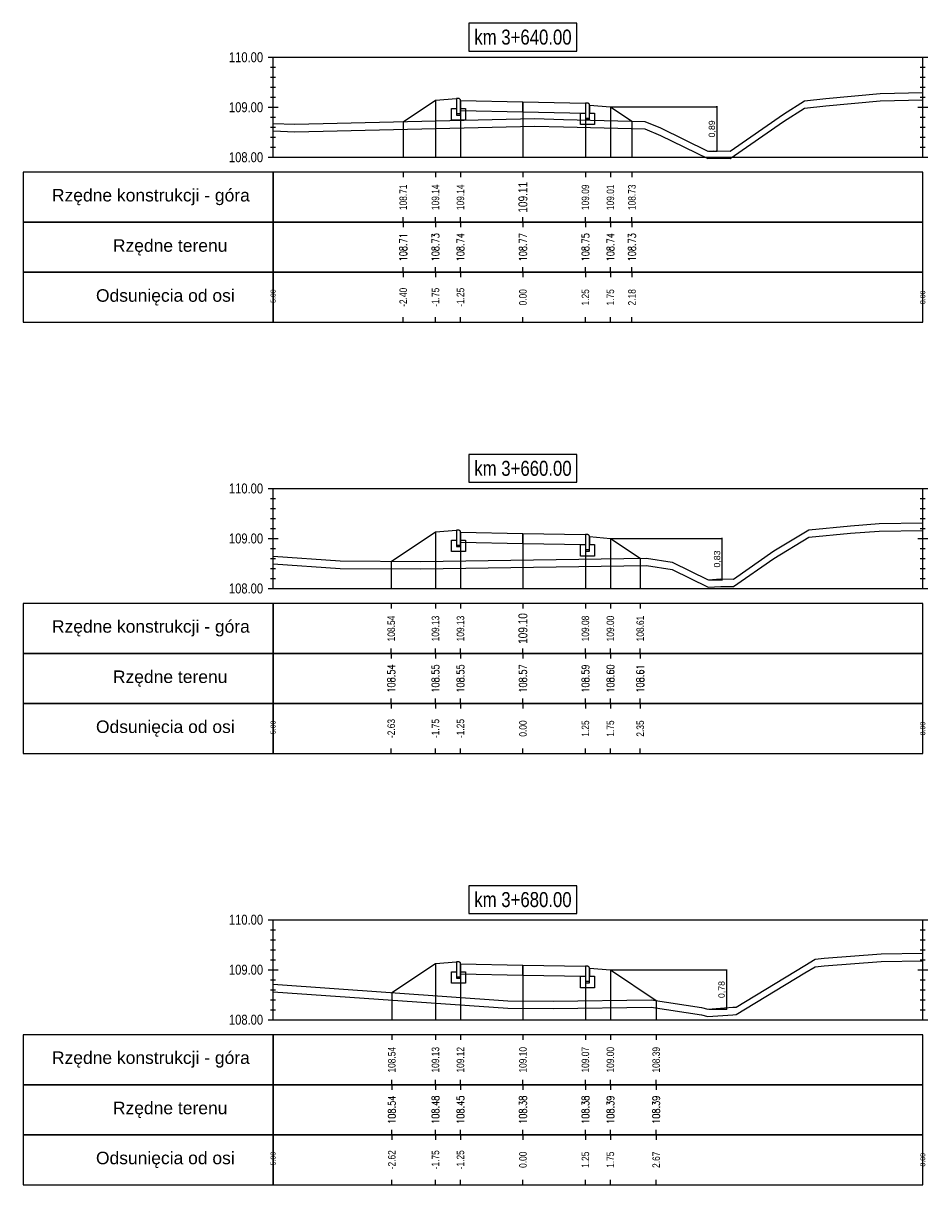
# Model space of a CAD drawing. Extents: x 7537626 to 7538805, y 5722894 to 5725486.
# Tile 83 of 90: x 7538724 to 7538742, y 5725387 to 5725410. Entities that reach past the tile are written whole.
import ezdxf

# ---------------------------------------------------------------- set-up
doc = ezdxf.new("R2010")
doc.units = 0
doc.header["$PDMODE"] = 35
doc.header["$PDSIZE"] = 0.3
for name, color, linetype in [('C-DROGI-PROFILE', 7, 'Continuous'), ('C-DROGI-PROFILE-ETYKIETY', 7, 'Continuous'), ('C-DROGI-PRZEKROJE-ETYKIETY', 7, 'Continuous'), ('C-POPRZECZKA-przekrój', 2, 'Continuous'), ('C-POPRZECZKA-widok', 1, 'Continuous')]:
    doc.layers.add(name, color=color, linetype=linetype)
for name, color, linetype, true_color in [('C-humus', 7, 'Continuous', 0x003df5), ('C-Teren', 7, 'Continuous', 0x005716), ('poprzeczki', 7, 'Continuous', 0x0000d6)]:
    doc.layers.add(name, color=color, linetype=linetype, true_color=true_color)
doc.styles.add('2mm08', font='arial.ttf', dxfattribs={"width": 0.8})
doc.styles.add('opis_50', font='arial.ttf', dxfattribs={"height": 0.125})
doc.styles.get("Standard").update_dxf_attribs({"font": 'arial.ttf'})
doc.dimstyles.new('OPIS_50', dxfattribs={"dimscale": 0.5, "dimtxt": 0.125, "dimasz": 0.25, "dimexe": 0.1, "dimexo": 0.15, "dimgap": 0.1, "dimtad": 1, "dimzin": 0, "dimtxsty": 'opis_50', "dimblk": 'ARCHTICK', "dimcen": 0.15, "dimdle": 0.1, "dimaunit": 2, "dimadec": 4, "dimazin": 0, "dimtfac": 1, "dimtmove": 0, "dimatfit": 3, "dimfxl": 1, "dimarcsym": 0})

# ---------------------------------------------------------------- blocks, each defined once
blk = doc.blocks.new('_ArchTick')
at = {"color": 0, "linetype": 'ByBlock', "const_width": 0.15}
blk.add_lwpolyline([(-0.5, -0.5), (0.5, 0.5)], dxfattribs=at)
blk = doc.blocks.new('*D180')
at = {"layer": 'Defpoints', "color": 0, "transparency": 16777216}
for p in [(7538735.675, 5725408.351), (7538737.623, 5725407.465), (7538737.801, 5725407.465)]:
    blk.add_point(p, dxfattribs=at)
at = {"layer": 'poprzeczki', "color": 0, "lineweight": -2, "transparency": 16777216}
for p, q in [((7538735.69, 5725408.351), (7538737.811, 5725408.351)), ((7538737.801, 5725408.361), (7538737.801, 5725407.455)), ((7538737.638, 5725407.465), (7538737.811, 5725407.465))]:
    blk.add_line(p, q, dxfattribs=at)
at = {"layer": 'poprzeczki', "color": 0, "lineweight": -2, "transparency": 16777216, "xscale": 0.025, "yscale": 0.025, "zscale": 0.025}
for p, rotation in [((7538737.801, 5725408.351), 90), ((7538737.801, 5725407.465), 270)]:
    blk.add_blockref('_ArchTick', p, dxfattribs=dict(at, rotation=rotation))
at = {"layer": 'poprzeczki', "color": 0, "transparency": 16777216, "insert": (7538737.716, 5725407.908), "char_height": 0.125, "attachment_point": 5, "rotation": 90, "style": 'opis_50'}
blk.add_mtext('0,89', dxfattribs=at)
blk = doc.blocks.new('*D181')
at = {"layer": 'Defpoints', "color": 0, "transparency": 16777216}
for p in [(7538735.675, 5725399.718), (7538737.631, 5725398.891), (7538737.905, 5725398.891)]:
    blk.add_point(p, dxfattribs=at)
at = {"layer": 'poprzeczki', "color": 0, "lineweight": -2, "transparency": 16777216}
for p, q in [((7538735.69, 5725399.718), (7538737.915, 5725399.718)), ((7538737.905, 5725399.728), (7538737.905, 5725398.881)), ((7538737.646, 5725398.891), (7538737.915, 5725398.891))]:
    blk.add_line(p, q, dxfattribs=at)
at = {"layer": 'poprzeczki', "color": 0, "lineweight": -2, "transparency": 16777216, "xscale": 0.025, "yscale": 0.025, "zscale": 0.025}
for p, rotation in [((7538737.905, 5725399.718), 90), ((7538737.905, 5725398.891), 270)]:
    blk.add_blockref('_ArchTick', p, dxfattribs=dict(at, rotation=rotation))
at = {"layer": 'poprzeczki', "color": 0, "transparency": 16777216, "insert": (7538737.82, 5725399.304), "char_height": 0.125, "attachment_point": 5, "rotation": 90, "style": 'opis_50'}
blk.add_mtext('0,83', dxfattribs=at)
blk = doc.blocks.new('*D182')
at = {"layer": 'Defpoints', "color": 0, "transparency": 16777216}
for p in [(7538735.675, 5725391.086), (7538737.627, 5725390.303), (7538737.995, 5725390.303)]:
    blk.add_point(p, dxfattribs=at)
at = {"layer": 'poprzeczki', "color": 0, "lineweight": -2, "transparency": 16777216}
for p, q in [((7538735.69, 5725391.086), (7538738.005, 5725391.086)), ((7538737.995, 5725391.096), (7538737.995, 5725390.293)), ((7538737.642, 5725390.303), (7538738.005, 5725390.303))]:
    blk.add_line(p, q, dxfattribs=at)
at = {"layer": 'poprzeczki', "color": 0, "lineweight": -2, "transparency": 16777216, "xscale": 0.025, "yscale": 0.025, "zscale": 0.025}
for p, rotation in [((7538737.995, 5725391.086), 90), ((7538737.995, 5725390.303), 270)]:
    blk.add_blockref('_ArchTick', p, dxfattribs=dict(at, rotation=rotation))
at = {"layer": 'poprzeczki', "color": 0, "transparency": 16777216, "insert": (7538737.91, 5725390.694), "char_height": 0.125, "attachment_point": 5, "rotation": 90, "style": 'opis_50'}
blk.add_mtext('0,78', dxfattribs=at)

msp = doc.modelspace()

# ---------------------------------------------------------------- linework, layer by layer
at = {"layer": 'C-DROGI-PROFILE', "color": 7, "linetype": 'Continuous', "lineweight": -3}
for p, q in [((7538731.53, 5725407.039), (7538731.53, 5725406.939)), ((7538732.175, 5725407.039), (7538732.175, 5725406.939)), ((7538732.675, 5725407.039), (7538732.675, 5725406.939)), ((7538733.925, 5725407.039), (7538733.925, 5725406.939)), ((7538735.175, 5725407.039), (7538735.175, 5725406.939)), ((7538735.675, 5725407.039), (7538735.675, 5725406.939)), ((7538736.106, 5725407.039), (7538736.106, 5725406.939)), ((7538731.53, 5725406.039), (7538731.53, 5725406.139)), ((7538732.175, 5725406.039), (7538732.175, 5725406.139)), ((7538732.675, 5725406.039), (7538732.675, 5725406.139)), ((7538733.925, 5725406.039), (7538733.925, 5725406.139)), ((7538735.175, 5725406.039), (7538735.175, 5725406.139)), ((7538735.675, 5725406.039), (7538735.675, 5725406.139)), ((7538736.106, 5725406.039), (7538736.106, 5725406.139)), ((7538731.53, 5725406.039), (7538731.53, 5725405.939)), ((7538732.175, 5725406.039), (7538732.175, 5725405.939)), ((7538732.675, 5725406.039), (7538732.675, 5725405.939)), ((7538733.925, 5725406.039), (7538733.925, 5725405.939)), ((7538735.175, 5725406.039), (7538735.175, 5725405.939)), ((7538735.675, 5725406.039), (7538735.675, 5725405.939)), ((7538736.106, 5725406.039), (7538736.106, 5725405.939)), ((7538731.53, 5725405.039), (7538731.53, 5725405.139)), ((7538732.175, 5725405.039), (7538732.175, 5725405.139)), ((7538732.675, 5725405.039), (7538732.675, 5725405.139)), ((7538733.925, 5725405.039), (7538733.925, 5725405.139)), ((7538735.175, 5725405.039), (7538735.175, 5725405.139)), ((7538735.675, 5725405.039), (7538735.675, 5725405.139)), ((7538736.106, 5725405.039), (7538736.106, 5725405.139)), ((7538731.53, 5725405.039), (7538731.53, 5725404.939)), ((7538732.175, 5725405.039), (7538732.175, 5725404.939)), ((7538732.675, 5725405.039), (7538732.675, 5725404.939)), ((7538733.925, 5725405.039), (7538733.925, 5725404.939)), ((7538735.175, 5725405.039), (7538735.175, 5725404.939)), ((7538735.675, 5725405.039), (7538735.675, 5725404.939)), ((7538736.106, 5725405.039), (7538736.106, 5725404.939)), ((7538731.53, 5725404.039), (7538731.53, 5725404.139)), ((7538732.175, 5725404.039), (7538732.175, 5725404.139)), ((7538732.675, 5725404.039), (7538732.675, 5725404.139)), ((7538733.925, 5725404.039), (7538733.925, 5725404.139)), ((7538735.175, 5725404.039), (7538735.175, 5725404.139)), ((7538735.675, 5725404.039), (7538735.675, 5725404.139)), ((7538736.106, 5725404.039), (7538736.106, 5725404.139)), ((7538731.29, 5725398.414), (7538731.29, 5725398.314)), ((7538732.175, 5725398.414), (7538732.175, 5725398.314)), ((7538732.675, 5725398.414), (7538732.675, 5725398.314)), ((7538733.925, 5725398.414), (7538733.925, 5725398.314)), ((7538735.175, 5725398.414), (7538735.175, 5725398.314)), ((7538735.675, 5725398.414), (7538735.675, 5725398.314)), ((7538736.272, 5725398.414), (7538736.272, 5725398.314)), ((7538731.29, 5725397.414), (7538731.29, 5725397.514)), ((7538732.175, 5725397.414), (7538732.175, 5725397.514)), ((7538732.675, 5725397.414), (7538732.675, 5725397.514)), ((7538733.925, 5725397.414), (7538733.925, 5725397.514)), ((7538735.175, 5725397.414), (7538735.175, 5725397.514)), ((7538735.675, 5725397.414), (7538735.675, 5725397.514)), ((7538736.272, 5725397.414), (7538736.272, 5725397.514)), ((7538731.29, 5725397.414), (7538731.29, 5725397.314)), ((7538732.175, 5725397.414), (7538732.175, 5725397.314)), ((7538732.675, 5725397.414), (7538732.675, 5725397.314)), ((7538733.925, 5725397.414), (7538733.925, 5725397.314)), ((7538735.175, 5725397.414), (7538735.175, 5725397.314)), ((7538735.675, 5725397.414), (7538735.675, 5725397.314)), ((7538736.272, 5725397.414), (7538736.272, 5725397.314)), ((7538731.29, 5725396.414), (7538731.29, 5725396.514)), ((7538731.29, 5725396.414), (7538731.29, 5725396.314)), ((7538732.175, 5725396.414), (7538732.175, 5725396.514)), ((7538732.175, 5725396.414), (7538732.175, 5725396.314)), ((7538732.675, 5725396.414), (7538732.675, 5725396.514)), ((7538732.675, 5725396.414), (7538732.675, 5725396.314)), ((7538733.925, 5725396.414), (7538733.925, 5725396.514)), ((7538733.925, 5725396.414), (7538733.925, 5725396.314)), ((7538735.175, 5725396.414), (7538735.175, 5725396.514)), ((7538735.175, 5725396.414), (7538735.175, 5725396.314)), ((7538735.675, 5725396.414), (7538735.675, 5725396.514)), ((7538735.675, 5725396.414), (7538735.675, 5725396.314)), ((7538736.272, 5725396.414), (7538736.272, 5725396.514)), ((7538736.272, 5725396.414), (7538736.272, 5725396.314)), ((7538731.29, 5725395.414), (7538731.29, 5725395.514)), ((7538732.175, 5725395.414), (7538732.175, 5725395.514)), ((7538732.675, 5725395.414), (7538732.675, 5725395.514)), ((7538733.925, 5725395.414), (7538733.925, 5725395.514)), ((7538735.175, 5725395.414), (7538735.175, 5725395.514)), ((7538735.675, 5725395.414), (7538735.675, 5725395.514)), ((7538736.272, 5725395.414), (7538736.272, 5725395.514)), ((7538731.301, 5725389.789), (7538731.301, 5725389.689)), ((7538732.175, 5725389.789), (7538732.175, 5725389.689)), ((7538732.675, 5725389.789), (7538732.675, 5725389.689)), ((7538733.925, 5725389.789), (7538733.925, 5725389.689)), ((7538735.175, 5725389.789), (7538735.175, 5725389.689)), ((7538735.675, 5725389.789), (7538735.675, 5725389.689)), ((7538736.591, 5725389.789), (7538736.591, 5725389.689)), ((7538731.301, 5725388.789), (7538731.301, 5725388.889)), ((7538732.175, 5725388.789), (7538732.175, 5725388.889)), ((7538732.675, 5725388.789), (7538732.675, 5725388.889)), ((7538733.925, 5725388.789), (7538733.925, 5725388.889)), ((7538735.175, 5725388.789), (7538735.175, 5725388.889)), ((7538735.675, 5725388.789), (7538735.675, 5725388.889)), ((7538736.591, 5725388.789), (7538736.591, 5725388.889)), ((7538731.301, 5725388.789), (7538731.301, 5725388.689)), ((7538732.175, 5725388.789), (7538732.175, 5725388.689)), ((7538732.675, 5725388.789), (7538732.675, 5725388.689)), ((7538733.925, 5725388.789), (7538733.925, 5725388.689)), ((7538735.175, 5725388.789), (7538735.175, 5725388.689)), ((7538735.675, 5725388.789), (7538735.675, 5725388.689)), ((7538736.591, 5725388.789), (7538736.591, 5725388.689)), ((7538731.301, 5725387.789), (7538731.301, 5725387.889)), ((7538731.301, 5725387.789), (7538731.301, 5725387.689)), ((7538732.175, 5725387.789), (7538732.175, 5725387.889)), ((7538732.175, 5725387.789), (7538732.175, 5725387.689)), ((7538732.675, 5725387.789), (7538732.675, 5725387.889)), ((7538732.675, 5725387.789), (7538732.675, 5725387.689)), ((7538733.925, 5725387.789), (7538733.925, 5725387.889)), ((7538733.925, 5725387.789), (7538733.925, 5725387.689)), ((7538735.175, 5725387.789), (7538735.175, 5725387.889)), ((7538735.175, 5725387.789), (7538735.175, 5725387.689)), ((7538735.675, 5725387.789), (7538735.675, 5725387.889)), ((7538735.675, 5725387.789), (7538735.675, 5725387.689)), ((7538736.591, 5725387.789), (7538736.591, 5725387.889)), ((7538736.591, 5725387.789), (7538736.591, 5725387.689)), ((7538731.301, 5725386.789), (7538731.301, 5725386.889)), ((7538732.175, 5725386.789), (7538732.175, 5725386.889)), ((7538732.675, 5725386.789), (7538732.675, 5725386.889)), ((7538733.925, 5725386.789), (7538733.925, 5725386.889)), ((7538735.175, 5725386.789), (7538735.175, 5725386.889)), ((7538735.675, 5725386.789), (7538735.675, 5725386.889)), ((7538736.591, 5725386.789), (7538736.591, 5725386.889))]:
    msp.add_line(p, q, dxfattribs=at)
at = {"layer": 'C-DROGI-PROFILE', "color": 1, "linetype": 'Continuous', "lineweight": -3}
for points in [[(7538728.925, 5725406.039), (7538728.925, 5725407.039), (7538723.925, 5725407.039), (7538723.925, 5725406.039)], [(7538728.925, 5725406.039), (7538741.925, 5725406.039), (7538741.925, 5725407.039), (7538728.925, 5725407.039)], [(7538728.925, 5725405.039), (7538728.925, 5725406.039), (7538723.925, 5725406.039), (7538723.925, 5725405.039)], [(7538728.925, 5725405.039), (7538741.925, 5725405.039), (7538741.925, 5725406.039), (7538728.925, 5725406.039)], [(7538728.925, 5725404.039), (7538728.925, 5725405.039), (7538723.925, 5725405.039), (7538723.925, 5725404.039)], [(7538728.925, 5725404.039), (7538741.925, 5725404.039), (7538741.925, 5725405.039), (7538728.925, 5725405.039)], [(7538728.925, 5725397.414), (7538728.925, 5725398.414), (7538723.925, 5725398.414), (7538723.925, 5725397.414)], [(7538728.925, 5725397.414), (7538741.925, 5725397.414), (7538741.925, 5725398.414), (7538728.925, 5725398.414)], [(7538728.925, 5725396.414), (7538728.925, 5725397.414), (7538723.925, 5725397.414), (7538723.925, 5725396.414)], [(7538728.925, 5725396.414), (7538741.925, 5725396.414), (7538741.925, 5725397.414), (7538728.925, 5725397.414)], [(7538728.925, 5725395.414), (7538728.925, 5725396.414), (7538723.925, 5725396.414), (7538723.925, 5725395.414)], [(7538728.925, 5725395.414), (7538741.925, 5725395.414), (7538741.925, 5725396.414), (7538728.925, 5725396.414)], [(7538728.925, 5725388.789), (7538728.925, 5725389.789), (7538723.925, 5725389.789), (7538723.925, 5725388.789)], [(7538728.925, 5725388.789), (7538741.925, 5725388.789), (7538741.925, 5725389.789), (7538728.925, 5725389.789)], [(7538728.925, 5725387.789), (7538728.925, 5725388.789), (7538723.925, 5725388.789), (7538723.925, 5725387.789)], [(7538728.925, 5725387.789), (7538741.925, 5725387.789), (7538741.925, 5725388.789), (7538728.925, 5725388.789)], [(7538728.925, 5725386.789), (7538728.925, 5725387.789), (7538723.925, 5725387.789), (7538723.925, 5725386.789)], [(7538728.925, 5725386.789), (7538741.925, 5725386.789), (7538741.925, 5725387.789), (7538728.925, 5725387.789)]]:
    msp.add_3dface(points, dxfattribs=at)
at = {"layer": 'C-DROGI-PRZEKROJE-ETYKIETY', "color": 1, "linetype": 'Continuous', "lineweight": -3}
for p, q in [((7538732.175, 5725408.481), (7538732.175, 5725407.339)), ((7538732.675, 5725408.475), (7538732.675, 5725407.339)), ((7538733.925, 5725408.45), (7538733.925, 5725407.339)), ((7538735.175, 5725408.425), (7538735.175, 5725407.339)), ((7538735.675, 5725408.351), (7538735.675, 5725407.339)), ((7538731.53, 5725408.051), (7538731.53, 5725407.339)), ((7538736.106, 5725408.064), (7538736.106, 5725407.339)), ((7538732.175, 5725399.848), (7538732.175, 5725398.714)), ((7538732.675, 5725399.842), (7538732.675, 5725398.714)), ((7538733.925, 5725399.817), (7538733.925, 5725398.714)), ((7538735.175, 5725399.792), (7538735.175, 5725398.714)), ((7538735.675, 5725399.718), (7538735.675, 5725398.714)), ((7538736.272, 5725399.32), (7538736.272, 5725398.714)), ((7538731.29, 5725399.258), (7538731.29, 5725398.714)), ((7538732.175, 5725391.216), (7538732.175, 5725390.089)), ((7538732.675, 5725391.209), (7538732.675, 5725390.089)), ((7538733.925, 5725391.184), (7538733.925, 5725390.089)), ((7538735.175, 5725391.159), (7538735.175, 5725390.089)), ((7538735.675, 5725391.086), (7538735.675, 5725390.089)), ((7538731.301, 5725390.633), (7538731.301, 5725390.089)), ((7538736.591, 5725390.475), (7538736.591, 5725390.089))]:
    msp.add_line(p, q, dxfattribs=at)
at = {"layer": 'C-humus'}
for p, q in [((7538739.987, 5725408.366), (7538741.07, 5725408.468)), ((7538741.07, 5725408.468), (7538741.925, 5725408.487)), ((7538739.135, 5725408.053), (7538739.558, 5725408.32)), ((7538739.558, 5725408.32), (7538739.987, 5725408.366)), ((7538729.361, 5725407.849), (7538734.153, 5725407.964)), ((7538734.153, 5725407.964), (7538734.735, 5725407.948)), ((7538734.735, 5725407.948), (7538736.361, 5725407.908)), ((7538738.071, 5725407.313), (7538739.135, 5725408.053)), ((7538728.925, 5725407.868), (7538729.361, 5725407.849)), ((7538736.361, 5725407.908), (7538736.675, 5725407.776)), ((7538736.675, 5725407.776), (7538737.623, 5725407.315)), ((7538737.623, 5725407.315), (7538737.739, 5725407.32)), ((7538737.739, 5725407.32), (7538738.071, 5725407.313)), ((7538739.647, 5725399.741), (7538740.476, 5725399.819)), ((7538740.476, 5725399.819), (7538741.054, 5725399.863)), ((7538741.054, 5725399.863), (7538741.925, 5725399.876)), ((7538738.945, 5725399.315), (7538739.647, 5725399.741)), ((7538738.138, 5725398.753), (7538738.945, 5725399.315)), ((7538728.925, 5725399.209), (7538730.266, 5725399.115)), ((7538730.266, 5725399.115), (7538731.872, 5725399.105)), ((7538731.872, 5725399.105), (7538736.398, 5725399.172)), ((7538736.398, 5725399.172), (7538736.91, 5725399.092)), ((7538736.91, 5725399.092), (7538737.631, 5725398.741)), ((7538737.631, 5725398.741), (7538737.886, 5725398.758)), ((7538737.886, 5725398.758), (7538738.138, 5725398.753)), ((7538739.949, 5725391.17), (7538741.092, 5725391.257)), ((7538741.092, 5725391.257), (7538741.925, 5725391.269)), ((7538738.192, 5725390.192), (7538739.565, 5725391.025)), ((7538739.565, 5725391.025), (7538739.77, 5725391.149)), ((7538739.77, 5725391.149), (7538739.949, 5725391.17)), ((7538728.925, 5725390.649), (7538733.624, 5725390.32)), ((7538733.624, 5725390.32), (7538734.536, 5725390.314)), ((7538734.536, 5725390.314), (7538736.492, 5725390.341)), ((7538736.492, 5725390.341), (7538737.495, 5725390.185)), ((7538737.495, 5725390.185), (7538737.627, 5725390.153)), ((7538737.627, 5725390.153), (7538738.124, 5725390.188)), ((7538738.124, 5725390.188), (7538738.192, 5725390.192))]:
    msp.add_line(p, q, dxfattribs=at)
at = {"layer": 'C-POPRZECZKA-przekrój', "color": 2, "linetype": 'Continuous', "lineweight": -3}
for p, q in [((7538731.53, 5725408.051), (7538732.175, 5725408.481)), ((7538732.175, 5725408.481), (7538732.595, 5725408.515)), ((7538732.635, 5725408.515), (7538732.595, 5725408.515)), ((7538732.595, 5725408.515), (7538732.595, 5725408.185)), ((7538732.641, 5725408.515), (7538732.635, 5725408.515)), ((7538732.649, 5725408.512), (7538732.641, 5725408.515)), ((7538732.658, 5725408.508), (7538732.649, 5725408.512)), ((7538732.664, 5725408.503), (7538732.658, 5725408.508)), ((7538732.668, 5725408.498), (7538732.664, 5725408.503)), ((7538732.672, 5725408.491), (7538732.668, 5725408.498)), ((7538732.675, 5725408.482), (7538732.672, 5725408.491)), ((7538732.675, 5725408.475), (7538732.675, 5725408.482)), ((7538732.675, 5725408.475), (7538733.925, 5725408.45)), ((7538732.675, 5725408.475), (7538732.676, 5725408.275)), ((7538732.675, 5725408.185), (7538732.675, 5725408.475)), ((7538732.675, 5725408.475), (7538732.675, 5725408.315)), ((7538733.925, 5725408.25), (7538733.925, 5725408.45)), ((7538733.925, 5725408.45), (7538735.175, 5725408.425)), ((7538735.175, 5725408.425), (7538735.174, 5725408.225)), ((7538735.215, 5725408.425), (7538735.175, 5725408.425)), ((7538735.175, 5725408.425), (7538735.175, 5725408.095)), ((7538735.221, 5725408.425), (7538735.215, 5725408.425)), ((7538735.229, 5725408.422), (7538735.221, 5725408.425)), ((7538735.238, 5725408.418), (7538735.229, 5725408.422)), ((7538735.244, 5725408.413), (7538735.238, 5725408.418)), ((7538735.248, 5725408.408), (7538735.244, 5725408.413)), ((7538735.252, 5725408.401), (7538735.248, 5725408.408)), ((7538735.255, 5725408.392), (7538735.252, 5725408.401)), ((7538735.255, 5725408.385), (7538735.255, 5725408.392)), ((7538735.255, 5725408.095), (7538735.255, 5725408.385)), ((7538735.255, 5725408.385), (7538735.255, 5725408.225)), ((7538735.255, 5725408.385), (7538735.675, 5725408.351)), ((7538732.495, 5725408.085), (7538732.495, 5725408.315)), ((7538732.495, 5725408.315), (7538732.595, 5725408.315)), ((7538732.595, 5725408.315), (7538732.595, 5725408.215)), ((7538732.595, 5725408.215), (7538732.675, 5725408.215)), ((7538732.595, 5725408.185), (7538732.675, 5725408.185)), ((7538732.675, 5725408.315), (7538732.775, 5725408.315)), ((7538732.676, 5725408.275), (7538733.925, 5725408.25)), ((7538732.775, 5725408.315), (7538732.775, 5725408.085)), ((7538733.925, 5725408.25), (7538735.174, 5725408.225)), ((7538735.075, 5725407.995), (7538735.075, 5725408.225)), ((7538735.075, 5725408.225), (7538735.175, 5725408.225)), ((7538735.175, 5725408.225), (7538735.175, 5725408.125)), ((7538735.255, 5725408.225), (7538735.355, 5725408.225)), ((7538735.355, 5725408.225), (7538735.355, 5725407.995)), ((7538735.675, 5725408.351), (7538736.106, 5725408.064)), ((7538732.775, 5725408.085), (7538732.495, 5725408.085)), ((7538735.355, 5725407.995), (7538735.075, 5725407.995)), ((7538735.175, 5725408.125), (7538735.255, 5725408.125)), ((7538735.175, 5725408.095), (7538735.255, 5725408.095)), ((7538731.29, 5725399.258), (7538732.175, 5725399.848)), ((7538732.175, 5725399.848), (7538732.595, 5725399.882)), ((7538732.635, 5725399.882), (7538732.595, 5725399.882)), ((7538732.595, 5725399.882), (7538732.595, 5725399.552)), ((7538732.641, 5725399.882), (7538732.635, 5725399.882)), ((7538732.649, 5725399.88), (7538732.641, 5725399.882)), ((7538732.658, 5725399.875), (7538732.649, 5725399.88)), ((7538732.664, 5725399.87), (7538732.658, 5725399.875)), ((7538732.668, 5725399.865), (7538732.664, 5725399.87)), ((7538732.672, 5725399.858), (7538732.668, 5725399.865)), ((7538732.675, 5725399.849), (7538732.672, 5725399.858)), ((7538732.675, 5725399.842), (7538732.675, 5725399.849)), ((7538732.675, 5725399.842), (7538733.925, 5725399.817)), ((7538732.675, 5725399.842), (7538732.676, 5725399.642)), ((7538732.675, 5725399.552), (7538732.675, 5725399.842)), ((7538732.675, 5725399.842), (7538732.675, 5725399.682)), ((7538733.925, 5725399.617), (7538733.925, 5725399.817)), ((7538733.925, 5725399.817), (7538735.175, 5725399.792)), ((7538735.175, 5725399.792), (7538735.174, 5725399.592)), ((7538735.215, 5725399.792), (7538735.175, 5725399.792)), ((7538735.175, 5725399.792), (7538735.175, 5725399.462)), ((7538735.221, 5725399.792), (7538735.215, 5725399.792)), ((7538735.229, 5725399.79), (7538735.221, 5725399.792)), ((7538735.238, 5725399.785), (7538735.229, 5725399.79)), ((7538735.244, 5725399.78), (7538735.238, 5725399.785)), ((7538735.248, 5725399.775), (7538735.244, 5725399.78)), ((7538732.495, 5725399.452), (7538732.495, 5725399.682)), ((7538732.495, 5725399.682), (7538732.595, 5725399.682)), ((7538732.595, 5725399.682), (7538732.595, 5725399.582)), ((7538732.595, 5725399.582), (7538732.675, 5725399.582)), ((7538732.595, 5725399.552), (7538732.675, 5725399.552)), ((7538732.675, 5725399.682), (7538732.775, 5725399.682)), ((7538732.676, 5725399.642), (7538733.925, 5725399.617)), ((7538732.775, 5725399.682), (7538732.775, 5725399.452)), ((7538733.925, 5725399.617), (7538735.174, 5725399.592)), ((7538735.075, 5725399.362), (7538735.075, 5725399.592)), ((7538735.075, 5725399.592), (7538735.175, 5725399.592)), ((7538735.175, 5725399.592), (7538735.175, 5725399.492)), ((7538735.252, 5725399.768), (7538735.248, 5725399.775)), ((7538735.255, 5725399.759), (7538735.252, 5725399.768)), ((7538735.255, 5725399.752), (7538735.255, 5725399.759)), ((7538735.255, 5725399.462), (7538735.255, 5725399.752)), ((7538735.255, 5725399.752), (7538735.255, 5725399.592)), ((7538735.255, 5725399.752), (7538735.675, 5725399.718)), ((7538735.255, 5725399.592), (7538735.355, 5725399.592)), ((7538735.355, 5725399.592), (7538735.355, 5725399.362)), ((7538735.675, 5725399.718), (7538736.272, 5725399.32)), ((7538732.775, 5725399.452), (7538732.495, 5725399.452)), ((7538735.355, 5725399.362), (7538735.075, 5725399.362)), ((7538735.175, 5725399.492), (7538735.255, 5725399.492)), ((7538735.175, 5725399.462), (7538735.255, 5725399.462)), ((7538731.301, 5725390.633), (7538732.175, 5725391.216)), ((7538732.175, 5725391.216), (7538732.595, 5725391.249)), ((7538732.635, 5725391.249), (7538732.595, 5725391.249)), ((7538732.595, 5725391.249), (7538732.595, 5725390.919)), ((7538732.641, 5725391.249), (7538732.635, 5725391.249)), ((7538732.649, 5725391.247), (7538732.641, 5725391.249)), ((7538732.658, 5725391.242), (7538732.649, 5725391.247)), ((7538732.664, 5725391.237), (7538732.658, 5725391.242)), ((7538732.668, 5725391.232), (7538732.664, 5725391.237)), ((7538732.672, 5725391.225), (7538732.668, 5725391.232)), ((7538732.675, 5725391.216), (7538732.672, 5725391.225)), ((7538732.675, 5725391.209), (7538732.675, 5725391.216)), ((7538732.675, 5725391.209), (7538733.925, 5725391.184)), ((7538732.675, 5725391.209), (7538732.676, 5725391.009)), ((7538732.675, 5725390.919), (7538732.675, 5725391.209)), ((7538732.675, 5725391.209), (7538732.675, 5725391.049)), ((7538733.925, 5725390.984), (7538733.925, 5725391.184)), ((7538733.925, 5725391.184), (7538735.175, 5725391.159)), ((7538732.495, 5725390.819), (7538732.495, 5725391.049)), ((7538732.495, 5725391.049), (7538732.595, 5725391.049)), ((7538732.595, 5725391.049), (7538732.595, 5725390.949)), ((7538732.675, 5725391.049), (7538732.775, 5725391.049)), ((7538732.676, 5725391.009), (7538733.925, 5725390.984)), ((7538732.775, 5725391.049), (7538732.775, 5725390.819)), ((7538733.925, 5725390.984), (7538735.174, 5725390.959)), ((7538735.075, 5725390.729), (7538735.075, 5725390.959)), ((7538735.075, 5725390.959), (7538735.175, 5725390.959)), ((7538735.175, 5725391.159), (7538735.174, 5725390.959)), ((7538735.215, 5725391.159), (7538735.175, 5725391.159)), ((7538735.175, 5725391.159), (7538735.175, 5725390.829)), ((7538735.175, 5725390.959), (7538735.175, 5725390.859)), ((7538735.221, 5725391.159), (7538735.215, 5725391.159)), ((7538735.229, 5725391.157), (7538735.221, 5725391.159)), ((7538735.238, 5725391.152), (7538735.229, 5725391.157)), ((7538735.244, 5725391.147), (7538735.238, 5725391.152)), ((7538735.248, 5725391.142), (7538735.244, 5725391.147)), ((7538735.252, 5725391.135), (7538735.248, 5725391.142)), ((7538735.255, 5725391.126), (7538735.252, 5725391.135)), ((7538735.255, 5725391.119), (7538735.255, 5725391.126)), ((7538735.255, 5725390.829), (7538735.255, 5725391.119)), ((7538735.255, 5725391.119), (7538735.255, 5725390.959)), ((7538735.255, 5725391.119), (7538735.675, 5725391.086)), ((7538735.255, 5725390.959), (7538735.355, 5725390.959)), ((7538735.355, 5725390.959), (7538735.355, 5725390.729)), ((7538735.675, 5725391.086), (7538736.591, 5725390.475)), ((7538732.775, 5725390.819), (7538732.495, 5725390.819)), ((7538732.595, 5725390.949), (7538732.675, 5725390.949)), ((7538732.595, 5725390.919), (7538732.675, 5725390.919)), ((7538735.355, 5725390.729), (7538735.075, 5725390.729)), ((7538735.175, 5725390.859), (7538735.255, 5725390.859)), ((7538735.175, 5725390.829), (7538735.255, 5725390.829))]:
    msp.add_line(p, q, dxfattribs=at)
at = {"layer": 'C-POPRZECZKA-widok', "color": 1, "linetype": 'Continuous', "lineweight": -3}
for p, q in [((7538728.825, 5725409.339), (7538742.025, 5725409.339)), ((7538728.925, 5725407.339), (7538728.925, 5725409.339)), ((7538741.925, 5725407.339), (7538741.925, 5725409.339)), ((7538728.875, 5725409.139), (7538728.975, 5725409.139)), ((7538741.875, 5725409.139), (7538741.975, 5725409.139)), ((7538728.875, 5725408.939), (7538728.975, 5725408.939)), ((7538741.875, 5725408.939), (7538741.975, 5725408.939)), ((7538728.875, 5725408.739), (7538728.975, 5725408.739)), ((7538741.875, 5725408.739), (7538741.975, 5725408.739)), ((7538728.875, 5725408.539), (7538728.975, 5725408.539)), ((7538741.875, 5725408.539), (7538741.975, 5725408.539)), ((7538728.825, 5725408.339), (7538729.025, 5725408.339)), ((7538728.875, 5725408.339), (7538728.975, 5725408.339)), ((7538741.825, 5725408.339), (7538742.025, 5725408.339)), ((7538741.875, 5725408.339), (7538741.975, 5725408.339)), ((7538728.875, 5725408.139), (7538728.975, 5725408.139)), ((7538728.875, 5725407.939), (7538728.975, 5725407.939)), ((7538741.875, 5725408.139), (7538741.975, 5725408.139)), ((7538741.875, 5725407.939), (7538741.975, 5725407.939)), ((7538728.875, 5725407.739), (7538728.975, 5725407.739)), ((7538741.875, 5725407.739), (7538741.975, 5725407.739)), ((7538728.875, 5725407.539), (7538728.975, 5725407.539)), ((7538741.875, 5725407.539), (7538741.975, 5725407.539)), ((7538728.825, 5725407.339), (7538742.025, 5725407.339)), ((7538728.825, 5725400.714), (7538742.025, 5725400.714)), ((7538728.925, 5725398.714), (7538728.925, 5725400.714)), ((7538741.925, 5725398.714), (7538741.925, 5725400.714)), ((7538728.875, 5725400.514), (7538728.975, 5725400.514)), ((7538741.875, 5725400.514), (7538741.975, 5725400.514)), ((7538728.875, 5725400.314), (7538728.975, 5725400.314)), ((7538741.875, 5725400.314), (7538741.975, 5725400.314)), ((7538728.875, 5725400.114), (7538728.975, 5725400.114)), ((7538741.875, 5725400.114), (7538741.975, 5725400.114)), ((7538728.875, 5725399.914), (7538728.975, 5725399.914)), ((7538741.875, 5725399.914), (7538741.975, 5725399.914)), ((7538728.825, 5725399.714), (7538729.025, 5725399.714)), ((7538728.875, 5725399.714), (7538728.975, 5725399.714)), ((7538741.825, 5725399.714), (7538742.025, 5725399.714)), ((7538741.875, 5725399.714), (7538741.975, 5725399.714)), ((7538728.875, 5725399.514), (7538728.975, 5725399.514)), ((7538728.875, 5725399.314), (7538728.975, 5725399.314)), ((7538741.875, 5725399.514), (7538741.975, 5725399.514)), ((7538741.875, 5725399.314), (7538741.975, 5725399.314)), ((7538728.875, 5725399.114), (7538728.975, 5725399.114)), ((7538741.875, 5725399.114), (7538741.975, 5725399.114)), ((7538728.875, 5725398.914), (7538728.975, 5725398.914)), ((7538741.875, 5725398.914), (7538741.975, 5725398.914)), ((7538728.825, 5725398.714), (7538742.025, 5725398.714)), ((7538728.825, 5725392.089), (7538742.025, 5725392.089)), ((7538728.875, 5725391.889), (7538728.975, 5725391.889)), ((7538728.925, 5725390.089), (7538728.925, 5725392.089)), ((7538741.875, 5725391.889), (7538741.975, 5725391.889)), ((7538741.925, 5725390.089), (7538741.925, 5725392.089)), ((7538728.875, 5725391.689), (7538728.975, 5725391.689)), ((7538741.875, 5725391.689), (7538741.975, 5725391.689)), ((7538728.875, 5725391.489), (7538728.975, 5725391.489)), ((7538741.875, 5725391.489), (7538741.975, 5725391.489)), ((7538728.875, 5725391.289), (7538728.975, 5725391.289)), ((7538741.875, 5725391.289), (7538741.975, 5725391.289)), ((7538728.825, 5725391.089), (7538729.025, 5725391.089)), ((7538728.875, 5725391.089), (7538728.975, 5725391.089)), ((7538741.825, 5725391.089), (7538742.025, 5725391.089)), ((7538741.875, 5725391.089), (7538741.975, 5725391.089)), ((7538728.875, 5725390.889), (7538728.975, 5725390.889)), ((7538741.875, 5725390.889), (7538741.975, 5725390.889)), ((7538728.875, 5725390.689), (7538728.975, 5725390.689)), ((7538728.875, 5725390.489), (7538728.975, 5725390.489)), ((7538741.875, 5725390.689), (7538741.975, 5725390.689)), ((7538741.875, 5725390.489), (7538741.975, 5725390.489)), ((7538728.875, 5725390.289), (7538728.975, 5725390.289)), ((7538741.875, 5725390.289), (7538741.975, 5725390.289)), ((7538728.825, 5725390.089), (7538742.025, 5725390.089))]:
    msp.add_line(p, q, dxfattribs=at)
at = {"layer": 'C-POPRZECZKA-widok', "color": 3, "linetype": 'Continuous', "lineweight": -3}
for points in [[(7538732.845, 5725409.464), (7538735.005, 5725409.464), (7538735.005, 5725410.021), (7538732.845, 5725410.021)], [(7538732.845, 5725400.839), (7538735.005, 5725400.839), (7538735.005, 5725401.396), (7538732.845, 5725401.396)], [(7538732.845, 5725392.214), (7538735.005, 5725392.214), (7538735.005, 5725392.771), (7538732.845, 5725392.771)]]:
    msp.add_3dface(points, dxfattribs=at)
at = {"layer": 'C-Teren'}
for p, q in [((7538739.987, 5725408.516), (7538741.07, 5725408.618)), ((7538741.07, 5725408.618), (7538741.925, 5725408.637)), ((7538739.135, 5725408.203), (7538739.558, 5725408.47)), ((7538739.558, 5725408.47), (7538739.987, 5725408.516)), ((7538738.071, 5725407.463), (7538739.135, 5725408.203)), ((7538728.925, 5725408.018), (7538729.361, 5725407.999)), ((7538729.361, 5725407.999), (7538734.153, 5725408.114)), ((7538734.153, 5725408.114), (7538734.735, 5725408.098)), ((7538734.735, 5725408.098), (7538736.361, 5725408.058)), ((7538736.361, 5725408.058), (7538736.675, 5725407.926)), ((7538736.675, 5725407.926), (7538737.623, 5725407.465)), ((7538737.623, 5725407.465), (7538737.739, 5725407.47)), ((7538737.739, 5725407.47), (7538738.071, 5725407.463)), ((7538740.476, 5725399.969), (7538741.054, 5725400.013)), ((7538741.054, 5725400.013), (7538741.925, 5725400.026)), ((7538738.945, 5725399.465), (7538739.647, 5725399.891)), ((7538739.647, 5725399.891), (7538740.476, 5725399.969)), ((7538728.925, 5725399.359), (7538730.266, 5725399.265)), ((7538731.872, 5725399.255), (7538736.398, 5725399.322)), ((7538736.398, 5725399.322), (7538736.91, 5725399.242)), ((7538738.138, 5725398.903), (7538738.945, 5725399.465)), ((7538730.266, 5725399.265), (7538731.872, 5725399.255)), ((7538736.91, 5725399.242), (7538737.631, 5725398.891)), ((7538737.631, 5725398.891), (7538737.886, 5725398.908)), ((7538737.886, 5725398.908), (7538738.138, 5725398.903)), ((7538741.092, 5725391.407), (7538741.925, 5725391.419)), ((7538739.565, 5725391.175), (7538739.77, 5725391.299)), ((7538739.77, 5725391.299), (7538739.949, 5725391.32)), ((7538739.949, 5725391.32), (7538741.092, 5725391.407)), ((7538738.192, 5725390.342), (7538739.565, 5725391.175)), ((7538728.925, 5725390.799), (7538733.624, 5725390.47)), ((7538734.536, 5725390.464), (7538736.492, 5725390.491)), ((7538736.492, 5725390.491), (7538737.495, 5725390.335)), ((7538733.624, 5725390.47), (7538734.536, 5725390.464)), ((7538737.495, 5725390.335), (7538737.627, 5725390.303)), ((7538737.627, 5725390.303), (7538738.124, 5725390.338)), ((7538738.124, 5725390.338), (7538738.192, 5725390.342))]:
    msp.add_line(p, q, dxfattribs=at)

# ---------------------------------------------------------------- texts
at = {"layer": 'C-DROGI-PROFILE', "color": 2}
for s, p in [('Rzędne konstrukcji - góra', (7538724.5, 5725406.456)), ('Rzędne terenu', (7538725.72, 5725405.45)), ('Odsunięcia od osi', (7538725.381, 5725404.45)), ('Rzędne konstrukcji - góra', (7538724.5, 5725397.831)), ('Rzędne terenu', (7538725.72, 5725396.825)), ('Odsunięcia od osi', (7538725.381, 5725395.825)), ('Rzędne konstrukcji - góra', (7538724.5, 5725389.206)), ('Rzędne terenu', (7538725.72, 5725388.2)), ('Odsunięcia od osi', (7538725.381, 5725387.2))]:
    msp.add_text(s, height=0.25, dxfattribs=at).set_placement(p)
at = {"layer": 'C-DROGI-PROFILE-ETYKIETY', "color": 1, "linetype": 'Continuous', "lineweight": -3, "attachment_point": 5, "rotation": 90, "style": '2mm08'}
for s, insert, char_height in [('108.71', (7538731.53, 5725406.539), 0.15), ('109.14', (7538732.175, 5725406.539), 0.15), ('109.14', (7538732.675, 5725406.539), 0.15), ('109.11', (7538733.925, 5725406.539), 0.18), ('109.09', (7538735.175, 5725406.539), 0.15), ('109.01', (7538735.675, 5725406.539), 0.15), ('108.73', (7538736.106, 5725406.539), 0.15), ('{\\Fsimplex.shx|c238;108.71}', (7538731.53, 5725405.539), 0.15), ('{\\Fsimplex.shx|c238;108.73}', (7538732.175, 5725405.539), 0.15), ('{\\Fsimplex.shx|c238;108.74}', (7538732.675, 5725405.539), 0.15), ('{\\Fsimplex.shx|c238;108.77}', (7538733.925, 5725405.539), 0.15), ('{\\Fsimplex.shx|c238;108.75}', (7538735.175, 5725405.539), 0.15), ('{\\Fsimplex.shx|c238;108.74}', (7538735.675, 5725405.539), 0.15), ('{\\Fsimplex.shx|c238;108.73}', (7538736.106, 5725405.539), 0.15), ('-2.40', (7538731.53, 5725404.539), 0.15), ('-1.75', (7538732.175, 5725404.539), 0.15), ('-1.25', (7538732.675, 5725404.539), 0.15), ('0.00', (7538733.925, 5725404.539), 0.15), ('1.25', (7538735.175, 5725404.539), 0.15), ('1.75', (7538735.675, 5725404.539), 0.15), ('2.18', (7538736.106, 5725404.539), 0.15), ('108.54', (7538731.29, 5725397.914), 0.15), ('109.13', (7538732.175, 5725397.914), 0.15), ('109.13', (7538732.675, 5725397.914), 0.15), ('109.10', (7538733.925, 5725397.914), 0.18), ('109.08', (7538735.175, 5725397.914), 0.15), ('109.00', (7538735.675, 5725397.914), 0.15), ('108.61', (7538736.272, 5725397.914), 0.15), ('{\\Fsimplex.shx|c238;108.54}', (7538731.29, 5725396.914), 0.15), ('{\\Fsimplex.shx|c238;108.55}', (7538732.175, 5725396.914), 0.15), ('{\\Fsimplex.shx|c238;108.55}', (7538732.675, 5725396.914), 0.15), ('{\\Fsimplex.shx|c238;108.57}', (7538733.925, 5725396.914), 0.15), ('{\\Fsimplex.shx|c238;108.59}', (7538735.175, 5725396.914), 0.15), ('{\\Fsimplex.shx|c238;108.60}', (7538735.675, 5725396.914), 0.15), ('{\\Fsimplex.shx|c238;108.61}', (7538736.272, 5725396.914), 0.15), ('-2.63', (7538731.29, 5725395.914), 0.15), ('-1.75', (7538732.175, 5725395.914), 0.15), ('-1.25', (7538732.675, 5725395.914), 0.15), ('0.00', (7538733.925, 5725395.914), 0.15), ('1.25', (7538735.175, 5725395.914), 0.15), ('1.75', (7538735.675, 5725395.914), 0.15), ('2.35', (7538736.272, 5725395.914), 0.15), ('108.54', (7538731.301, 5725389.289), 0.15), ('109.13', (7538732.175, 5725389.289), 0.15), ('109.12', (7538732.675, 5725389.289), 0.15), ('109.10', (7538733.925, 5725389.289), 0.15), ('109.07', (7538735.175, 5725389.289), 0.15), ('109.00', (7538735.675, 5725389.289), 0.15), ('108.39', (7538736.591, 5725389.289), 0.15), ('{\\Fsimplex.shx|c238;108.54}', (7538731.301, 5725388.289), 0.15), ('{\\Fsimplex.shx|c238;108.48}', (7538732.175, 5725388.289), 0.15), ('{\\Fsimplex.shx|c238;108.45}', (7538732.675, 5725388.289), 0.15), ('{\\Fsimplex.shx|c238;108.38}', (7538733.925, 5725388.289), 0.15), ('{\\Fsimplex.shx|c238;108.38}', (7538735.175, 5725388.289), 0.15), ('{\\Fsimplex.shx|c238;108.39}', (7538735.675, 5725388.289), 0.15), ('{\\Fsimplex.shx|c238;108.39}', (7538736.591, 5725388.289), 0.15), ('-2.62', (7538731.301, 5725387.289), 0.15), ('-1.75', (7538732.175, 5725387.289), 0.15), ('-1.25', (7538732.675, 5725387.289), 0.15), ('0.00', (7538733.925, 5725387.289), 0.15), ('1.25', (7538735.175, 5725387.289), 0.15), ('1.75', (7538735.675, 5725387.289), 0.15), ('2.67', (7538736.591, 5725387.289), 0.15)]:
    msp.add_mtext(s, dxfattribs=dict(at, insert=insert, char_height=char_height))
at = {"layer": 'C-DROGI-PROFILE-ETYKIETY', "color": 7, "linetype": 'Continuous', "lineweight": -3, "char_height": 0.1, "attachment_point": 5, "rotation": 90, "style": '2mm08'}
for s, insert in [('-5.00', (7538728.925, 5725404.539)), ('8.00', (7538741.925, 5725404.539)), ('-5.00', (7538728.925, 5725395.914)), ('8.00', (7538741.925, 5725395.914)), ('-5.00', (7538728.925, 5725387.289)), ('8.00', (7538741.925, 5725387.289))]:
    msp.add_mtext(s, dxfattribs=dict(at, insert=insert))
at = {"layer": 'C-POPRZECZKA-widok', "color": 3, "linetype": 'Continuous', "lineweight": -3, "char_height": 0.3, "attachment_point": 8, "style": '2mm08'}
for s, insert in [('km 3+640.00', (7538733.925, 5725409.589)), ('km 3+660.00', (7538733.925, 5725400.964)), ('km 3+680.00', (7538733.925, 5725392.339))]:
    msp.add_mtext(s, dxfattribs=dict(at, insert=insert))
at = {"layer": 'C-POPRZECZKA-widok', "color": 1, "linetype": 'Continuous', "lineweight": -3, "char_height": 0.2, "attachment_point": 6, "style": '2mm08'}
for s, insert in [('110.00', (7538728.725, 5725409.339)), ('109.00', (7538728.725, 5725408.339)), ('108.00', (7538728.725, 5725407.339)), ('110.00', (7538728.725, 5725400.714)), ('109.00', (7538728.725, 5725399.714)), ('108.00', (7538728.725, 5725398.714)), ('110.00', (7538728.725, 5725392.089)), ('109.00', (7538728.725, 5725391.089)), ('108.00', (7538728.725, 5725390.089))]:
    msp.add_mtext(s, dxfattribs=dict(at, insert=insert))

# ---------------------------------------------------------------- dimensions: what is measured, and where the dimension line sits
at = {"layer": 'poprzeczki'}
for base, p1, p2, picture, middle in [((7538737.801, 5725407.465), (7538735.675, 5725408.351), (7538737.623, 5725407.465), '*D180', (7538737.716, 5725407.908)), ((7538737.905, 5725398.891), (7538735.675, 5725399.718), (7538737.631, 5725398.891), '*D181', (7538737.82, 5725399.304)), ((7538737.995, 5725390.303), (7538735.675, 5725391.086), (7538737.627, 5725390.303), '*D182', (7538737.91, 5725390.694))]:
    dim = msp.add_linear_dim(base=base, p1=p1, p2=p2, angle=90, dimstyle='OPIS_50', override={"dimscale": 0.1}, dxfattribs=at)
    dim.commit()
    dim.dimension.update_dxf_attribs({"geometry": picture, "text_midpoint": middle})

doc.saveas('drawing.dxf')
